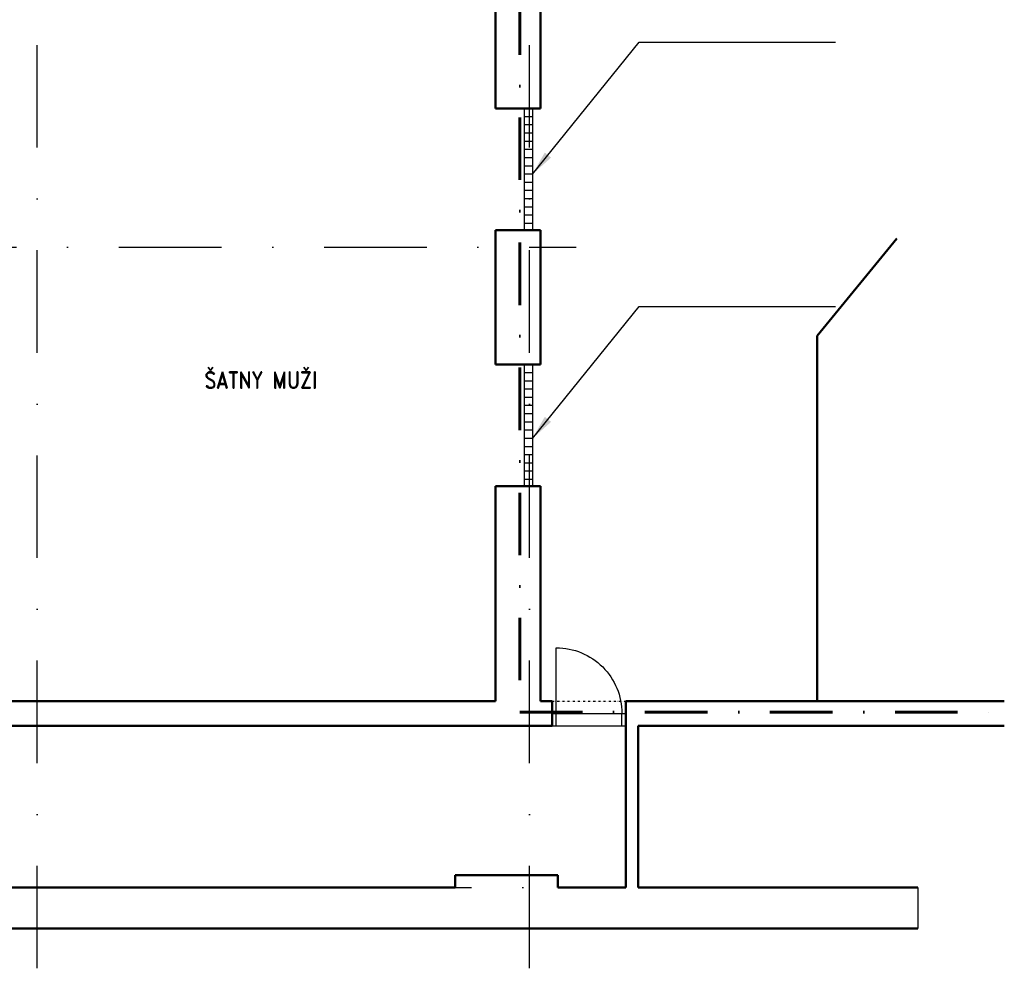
# Model space of a CAD drawing. Header units: millimetres. Extents: x 2886542 to 7567581, y -792623 to 134766.
# Tile 39 of 256: x 3939345 to 3951343, y -361517 to -349958. Entities that reach past the tile are written whole.
import ezdxf

# ---------------------------------------------------------------- set-up
doc = ezdxf.new("R2010")
doc.units = ezdxf.units.MM
for name, pattern in [('DASHDOT', [1, 0.5, -0.25, 0, -0.25]), ('DASHDOTX2', [50.8, 25.4, -12.7, 0, -12.7]), ('DIVIDE', [1.25, 0.5, -0.25, 0, -0.25, 0, -0.25])]:
    doc.linetypes.add(name, pattern=pattern)
for name, color, linetype in [('IN_C_CERCHOVANA', 7, 'DIVIDE'), ('IN_C_OSA', 6, 'DASHDOT'), ('IN_TEXT', 7, 'Continuous'), ('IN_VYPLNE OTVORU', 151, 'Continuous'), ('požárničina', 10, 'Continuous')]:
    doc.layers.add(name, color=color, linetype=linetype)
doc.layers.add('IN_C_TLUSTA', color=5, linetype='Continuous', lineweight=50)
doc.layers.add('IN_HELP', color=6, linetype='Continuous', plot=False)
doc.styles.add('ROMAND', font='romand.shx', dxfattribs={"width": 0.85})
doc.styles.add('ROMANT', font='romant')
doc.dimstyles.new('úhlová', dxfattribs={"dimscale": 0.2, "dimtxt": 2.5, "dimasz": 1.5, "dimexe": 0, "dimexo": 3, "dimgap": 1, "dimtad": 1, "dimdec": 0, "dimzin": 0, "dimdsep": 46, "dimtxsty": 'ROMANT', "dimcen": 5, "dimclrd": 256, "dimclre": 256, "dimclrt": 7, "dimadec": 1, "dimazin": 0, "dimtfac": 1, "dimtdec": 0, "dimtix": 1, "dimtmove": 2, "dimatfit": 3, "dimfxl": 0, "dimtvp": 2, "dimtolj": 1, "dimtzin": 0, "dimarcsym": 0})

msp = doc.modelspace()

# ---------------------------------------------------------------- linework, layer by layer
at = {"layer": 'IN_C_CERCHOVANA', "color": 250, "ltscale": 50}
msp.add_line((3945833.2, -358260.8), (3946733.2, -358260.8), dxfattribs=at)
at = {"layer": 'IN_C_OSA', "color": 250, "ltscale": 2500}
for p, q in [((3939558.2, -361517), (3939558.2, -336248.2)), ((3945558.2, -361517), (3945558.2, -336248.2)), ((3885552.3, -352730.8), (3946125.5, -352730.8)), ((3913601.3, -360530.8), (3946125.5, -360530.8))]:
    msp.add_line(p, q, dxfattribs=at)
at = {"layer": 'IN_C_TLUSTA', "color": 250}
for p, q in [((3945143.2, -351040.8), (3945143.2, -348390.8)), ((3945693.2, -351040.8), (3945693.2, -349290.8)), ((3945143.2, -351040.8), (3945693.2, -351040.8)), ((3945143.2, -352520.8), (3945693.2, -352520.8)), ((3945143.2, -354160.8), (3945143.2, -352520.8)), ((3945693.2, -354160.8), (3945693.2, -352520.8)), ((3949063.2, -353808.4), (3950032.9, -352621.9)), ((3949063.2, -358260.8), (3949063.2, -353808.4)), ((3945143.2, -354160.8), (3945693.2, -354160.8)), ((3945143.2, -355640.8), (3945693.2, -355640.8)), ((3945143.2, -358260.8), (3945143.2, -355640.8)), ((3945693.2, -358260.8), (3945693.2, -355640.8)), ((3938143.2, -358260.8), (3945143.2, -358260.8)), ((3945693.2, -358260.8), (3945833.2, -358260.8)), ((3945833.2, -358560.8), (3945833.2, -358260.8)), ((3946733.2, -358560.8), (3946733.2, -358260.8)), ((3946733.2, -358260.8), (3951343.2, -358260.8)), ((3936733.2, -358560.8), (3945833.2, -358560.8)), ((3946733.2, -358560.8), (3946733.2, -360530.8)), ((3946883.2, -358560.8), (3951343.2, -358560.8)), ((3946883.2, -358560.8), (3946883.2, -360530.8)), ((3944653.2, -360380.8), (3945903.2, -360380.8)), ((3944653.2, -360380.8), (3944653.2, -360530.8)), ((3945903.2, -360380.8), (3945903.2, -360530.8)), ((3939253.2, -360530.8), (3944653.2, -360530.8)), ((3945903.2, -360530.8), (3946733.2, -360530.8)), ((3946883.2, -360530.8), (3950289.6, -360530.8)), ((3920533.2, -361030.8), (3950289.6, -361030.8))]:
    msp.add_line(p, q, dxfattribs=at)
at = {"layer": 'IN_HELP', "color": 250, "lineweight": 30}
msp.add_line((3950289.6, -360530.8), (3950289.6, -361030.8), dxfattribs=at)
at = {"layer": 'IN_VYPLNE OTVORU', "color": 250}
for p, q in [((3945493.2, -351040.8), (3945493.2, -352520.8)), ((3945593.2, -351040.8), (3945593.2, -352520.8)), ((3945593.2, -351140.8), (3945493.2, -351140.8)), ((3945593.2, -351240.8), (3945493.2, -351240.8)), ((3945593.2, -351340.8), (3945493.2, -351340.8)), ((3945593.2, -351440.8), (3945493.2, -351440.8)), ((3945593.2, -351540.8), (3945493.2, -351540.8)), ((3945593.2, -351640.8), (3945493.2, -351640.8)), ((3945593.2, -351740.8), (3945493.2, -351740.8)), ((3945593.2, -351840.8), (3945493.2, -351840.8)), ((3945593.2, -351940.8), (3945493.2, -351940.8)), ((3945593.2, -352040.8), (3945493.2, -352040.8)), ((3945593.2, -352140.8), (3945493.2, -352140.8)), ((3945593.2, -352240.8), (3945493.2, -352240.8)), ((3945593.2, -352340.8), (3945493.2, -352340.8)), ((3945593.2, -352440.8), (3945493.2, -352440.8)), ((3945493.2, -354160.8), (3945493.2, -355640.8)), ((3945593.2, -354160.8), (3945593.2, -355640.8)), ((3945593.2, -354260.8), (3945493.2, -354260.8)), ((3945593.2, -354360.8), (3945493.2, -354360.8)), ((3945593.2, -354460.8), (3945493.2, -354460.8)), ((3945593.2, -354560.8), (3945493.2, -354560.8)), ((3945593.2, -354660.8), (3945493.2, -354660.8)), ((3945593.2, -354760.8), (3945493.2, -354760.8)), ((3945593.2, -354860.8), (3945493.2, -354860.8)), ((3945593.2, -354960.8), (3945493.2, -354960.8)), ((3945593.2, -355060.8), (3945493.2, -355060.8)), ((3945593.2, -355160.8), (3945493.2, -355160.8)), ((3945593.2, -355260.8), (3945493.2, -355260.8)), ((3945593.2, -355360.8), (3945493.2, -355360.8)), ((3945593.2, -355460.8), (3945493.2, -355460.8)), ((3945593.2, -355560.8), (3945493.2, -355560.8)), ((3945833.2, -358410.8), (3946733.2, -358410.8)), ((3945883.2, -358560.8), (3945883.2, -358410.8)), ((3946683.2, -358560.8), (3946683.2, -358410.8)), ((3945833.2, -358560.8), (3946733.2, -358560.8))]:
    msp.add_line(p, q, dxfattribs=at)
msp.add_lwpolyline([(3945883.2, -358410.8), (3945883.2, -357610.8, -0.4142136), (3946683.2, -358410.8)], format="xyb", dxfattribs=at)
at = {"layer": 'požárničina', "linetype": 'DASHDOTX2', "lineweight": 60, "ltscale": 30}
for p, q in [((3945439.4, -348100.7), (3945439.4, -358397.4)), ((3945439.4, -358397.4), (3951343.2, -358397.4))]:
    msp.add_line(p, q, dxfattribs=at)

# ---------------------------------------------------------------- texts
at = {"layer": 'IN_TEXT', "color": 250, "insert": (3941596.2, -354449.6), "char_height": 200, "width": 2497.377, "attachment_point": 7, "style": 'ROMAND'}
msp.add_mtext('{\\C0;ŠATNY MUŽI}', dxfattribs=at)

# ---------------------------------------------------------------- leaders
at = {"layer": 'požárničina'}
for points in [[(3945593.2, -351840.8), (3946893.9, -350231), (3949287.2, -350231)], [(3945593.2, -355060.8), (3946893.9, -353451), (3949287.2, -353451)]]:
    msp.add_leader(points, dimstyle='úhlová', override={"dimasz": 1500, "dimgap": 1, "dimtad": 0}, dxfattribs=at)

doc.saveas('drawing.dxf')
